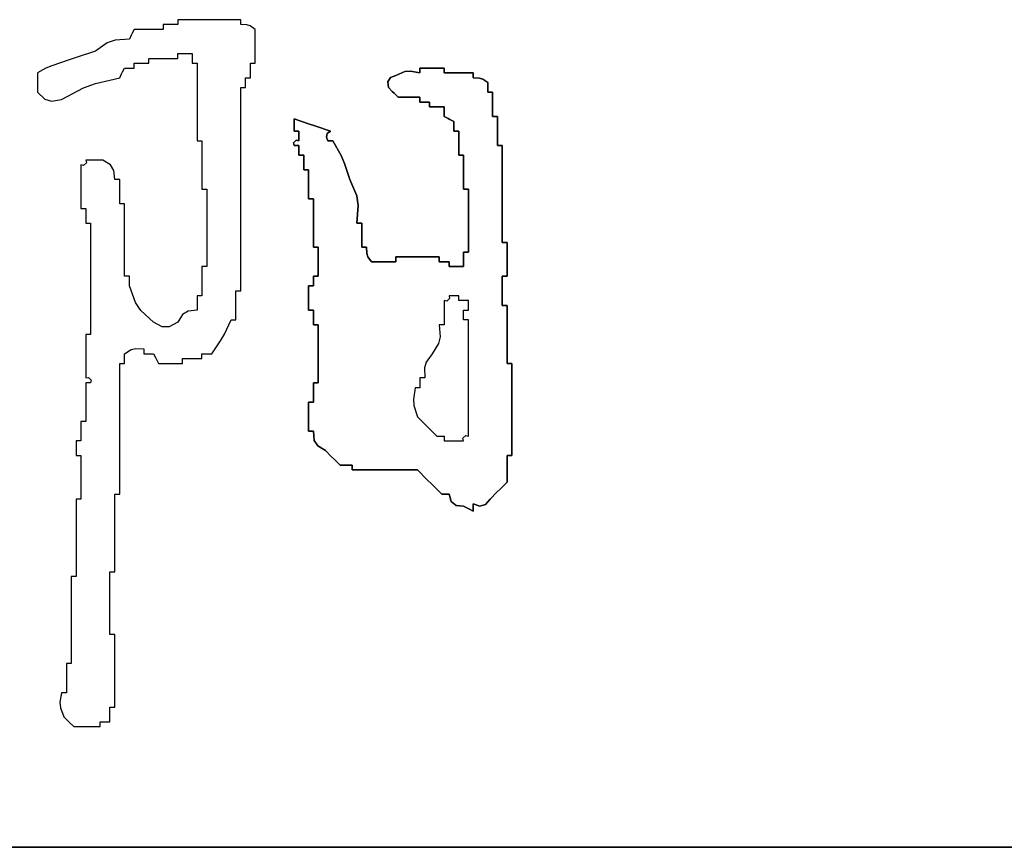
# Model space of a CAD drawing. Extents: x 1109697 to 1467097, y -139975 to 53891.
# Tile 235 of 256: x 1359925 to 1360441, y -128273 to -127839. Entities that reach past the tile are written whole.
import ezdxf

# ---------------------------------------------------------------- set-up
doc = ezdxf.new("R2010")
doc.units = 0
doc.header["$LTSCALE"] = 1000
doc.header["$MEASUREMENT"] = 0
doc.layers.add('PUB_TEXT', color=7, linetype='Continuous')
doc.layers.add('图框', color=4, linetype='Continuous', lineweight=35)

# ---------------------------------------------------------------- blocks, each defined once
blk = doc.blocks.new('dianziqianminggry')
for p, q in [((0.131315, 0.071565), (0.130214, 0.071565)), ((0.130214, 0.071565), (0.130214, 0.07148)), ((0.130214, 0.07148), (0.130214, 0.071438)), ((0.131865, 0.071565), (0.131315, 0.071565)), ((0.132966, 0.071565), (0.131865, 0.071565)), ((0.132966, 0.07148), (0.132966, 0.071565)), ((0.132966, 0.071438), (0.132966, 0.07148)), ((0.128308, 0.071141), (0.128224, 0.070972)), ((0.128816, 0.071141), (0.128308, 0.071141)), ((0.129071, 0.071141), (0.128816, 0.071141)), ((0.129579, 0.071141), (0.129071, 0.071141)), ((0.129833, 0.071353), (0.129579, 0.071353)), ((0.129579, 0.071353), (0.129579, 0.071268)), ((0.129579, 0.071268), (0.129579, 0.071226)), ((0.129579, 0.071226), (0.129579, 0.071141)), ((0.12996, 0.071353), (0.129833, 0.071353)), ((0.130214, 0.071353), (0.12996, 0.071353)), ((0.130214, 0.071438), (0.130214, 0.071353)), ((0.132966, 0.071353), (0.132966, 0.071438)), ((0.133234, 0.071344), (0.132966, 0.071353)), ((0.133382, 0.071295), (0.133234, 0.071344)), ((0.133602, 0.071141), (0.133382, 0.071295)), ((0.133602, 0.070548), (0.133602, 0.071141)), ((0.127469, 0.070672), (0.127129, 0.070551)), ((0.128097, 0.070718), (0.127469, 0.070672)), ((0.128181, 0.070887), (0.128097, 0.070718)), ((0.128224, 0.070972), (0.128181, 0.070887)), ((0.126614, 0.070188), (0.125852, 0.069934)), ((0.127129, 0.070551), (0.126614, 0.070188)), ((0.133602, 0.070252), (0.133602, 0.070548)), ((0.133602, 0.069659), (0.133602, 0.070252)), ((0.125471, 0.069807), (0.124709, 0.069553)), ((0.125852, 0.069934), (0.125471, 0.069807)), ((0.128943, 0.069786), (0.128943, 0.069871)), ((0.128943, 0.069871), (0.129452, 0.069871)), ((0.128943, 0.069744), (0.128943, 0.069786)), ((0.128943, 0.069659), (0.128943, 0.069744)), ((0.129452, 0.069871), (0.129706, 0.069871)), ((0.129706, 0.069871), (0.130214, 0.069871)), ((0.130214, 0.069998), (0.130214, 0.070083)), ((0.130214, 0.070083), (0.130468, 0.070083)), ((0.130214, 0.069956), (0.130214, 0.069998)), ((0.130214, 0.069871), (0.130214, 0.069956)), ((0.130468, 0.070083), (0.130595, 0.070083)), ((0.130595, 0.070083), (0.130849, 0.070083)), ((0.130849, 0.070083), (0.130849, 0.069913)), ((0.130849, 0.069913), (0.130849, 0.069828)), ((0.130849, 0.069828), (0.130849, 0.069659)), ((0.12432, 0.069377), (0.124074, 0.069236)), ((0.124448, 0.069441), (0.12432, 0.069377)), ((0.124709, 0.069553), (0.124448, 0.069441)), ((0.1278, 0.069278), (0.127885, 0.069447)), ((0.127885, 0.069447), (0.128054, 0.069447)), ((0.128054, 0.069447), (0.128139, 0.069447)), ((0.128139, 0.069447), (0.128308, 0.069447)), ((0.128308, 0.069574), (0.128308, 0.069659)), ((0.128308, 0.069659), (0.128562, 0.069659)), ((0.128308, 0.069532), (0.128308, 0.069574)), ((0.128308, 0.069447), (0.128308, 0.069532)), ((0.128562, 0.069659), (0.128689, 0.069659)), ((0.128689, 0.069659), (0.128943, 0.069659)), ((0.130849, 0.069659), (0.130934, 0.069659)), ((0.130934, 0.069659), (0.130976, 0.069659)), ((0.130976, 0.069659), (0.131061, 0.069659)), ((0.131061, 0.069659), (0.131061, 0.068304)), ((0.13339, 0.069405), (0.13339, 0.069659)), ((0.13339, 0.069659), (0.133474, 0.069659)), ((0.13339, 0.069278), (0.13339, 0.069405)), ((0.133474, 0.069659), (0.133517, 0.069659)), ((0.133517, 0.069659), (0.133602, 0.069659)), ((0.140134, 0.069295), (0.140383, 0.06932)), ((0.140383, 0.06932), (0.140134, 0.069295)), ((0.140383, 0.06932), (0.1408, 0.069236)), ((0.1408, 0.069236), (0.140383, 0.06932)), ((0.1408, 0.069236), (0.1408, 0.069447)), ((0.1408, 0.069447), (0.1408, 0.069236)), ((0.1408, 0.069236), (0.1408, 0.069447)), ((0.141859, 0.069447), (0.1408, 0.069447)), ((0.1408, 0.069447), (0.141859, 0.069447)), ((0.141859, 0.069447), (0.1408, 0.069447)), ((0.1408, 0.069447), (0.1408, 0.069236)), ((0.1408, 0.069236), (0.1408, 0.069447)), ((0.1408, 0.069447), (0.1408, 0.069236)), ((0.141436, 0.069447), (0.141859, 0.069447)), ((0.141859, 0.069447), (0.141436, 0.069447)), ((0.141436, 0.069447), (0.141859, 0.069447)), ((0.141859, 0.069447), (0.141859, 0.069363)), ((0.141859, 0.069363), (0.141859, 0.069447)), ((0.141859, 0.069363), (0.141859, 0.06932)), ((0.141859, 0.06932), (0.141859, 0.069363)), ((0.141859, 0.06932), (0.141859, 0.069236)), ((0.141859, 0.069236), (0.141859, 0.06932)), ((0.124074, 0.069236), (0.124074, 0.068897)), ((0.124074, 0.068897), (0.124074, 0.068728)), ((0.126615, 0.068782), (0.127673, 0.069024)), ((0.127673, 0.069024), (0.127758, 0.069193)), ((0.127758, 0.069193), (0.1278, 0.069278)), ((0.133178, 0.068855), (0.133178, 0.069024)), ((0.133178, 0.069024), (0.133263, 0.069024)), ((0.133263, 0.069024), (0.133305, 0.069024)), ((0.133305, 0.069024), (0.13339, 0.069024)), ((0.13339, 0.069024), (0.13339, 0.069278)), ((0.139401, 0.068846), (0.139514, 0.069035)), ((0.139514, 0.069035), (0.139401, 0.068846)), ((0.139514, 0.069035), (0.139742, 0.06913)), ((0.139742, 0.06913), (0.139514, 0.069035)), ((0.139742, 0.06913), (0.140134, 0.069295)), ((0.140134, 0.069295), (0.139742, 0.06913)), ((0.141859, 0.069236), (0.142367, 0.069236)), ((0.142367, 0.069236), (0.141859, 0.069236)), ((0.142367, 0.069236), (0.142621, 0.069236)), ((0.142621, 0.069236), (0.142367, 0.069236)), ((0.142621, 0.069236), (0.143129, 0.069236)), ((0.143129, 0.069236), (0.142621, 0.069236)), ((0.143129, 0.069236), (0.143129, 0.069151)), ((0.143129, 0.069151), (0.143129, 0.069236)), ((0.143129, 0.069151), (0.143129, 0.069109)), ((0.143129, 0.069109), (0.143129, 0.069151)), ((0.143129, 0.069109), (0.143129, 0.069024)), ((0.143129, 0.069024), (0.143129, 0.069109)), ((0.143129, 0.069024), (0.143397, 0.069015)), ((0.143397, 0.069015), (0.143129, 0.069024)), ((0.143397, 0.069015), (0.143545, 0.068966)), ((0.143545, 0.068966), (0.143397, 0.069015)), ((0.143545, 0.068966), (0.143765, 0.068812)), ((0.143765, 0.068812), (0.143545, 0.068966)), ((0.124074, 0.068728), (0.124074, 0.068389)), ((0.125132, 0.068071), (0.126089, 0.068585)), ((0.126089, 0.068585), (0.126615, 0.068782)), ((0.132966, 0.065043), (0.132966, 0.0686)), ((0.132966, 0.0686), (0.133051, 0.0686)), ((0.133051, 0.0686), (0.133093, 0.0686)), ((0.133093, 0.0686), (0.133178, 0.0686)), ((0.133178, 0.06877), (0.133178, 0.068855)), ((0.133178, 0.0686), (0.133178, 0.06877)), ((0.139424, 0.0686), (0.139401, 0.068846)), ((0.139401, 0.068846), (0.139424, 0.0686)), ((0.139593, 0.068431), (0.139424, 0.0686)), ((0.139424, 0.0686), (0.139593, 0.068431)), ((0.143765, 0.068812), (0.143765, 0.068643)), ((0.143765, 0.068643), (0.143765, 0.068812)), ((0.143765, 0.068643), (0.143765, 0.068558)), ((0.143765, 0.068558), (0.143765, 0.068643)), ((0.143765, 0.068558), (0.143765, 0.068389)), ((0.143765, 0.068389), (0.143765, 0.068558)), ((0.124074, 0.068389), (0.124401, 0.068091)), ((0.124401, 0.068091), (0.124696, 0.068003)), ((0.124696, 0.068003), (0.125132, 0.068071)), ((0.131061, 0.068304), (0.131061, 0.067627)), ((0.139678, 0.068346), (0.139593, 0.068431)), ((0.139593, 0.068431), (0.139678, 0.068346)), ((0.139848, 0.068177), (0.139678, 0.068346)), ((0.139678, 0.068346), (0.139848, 0.068177)), ((0.140229, 0.068177), (0.139848, 0.068177)), ((0.139848, 0.068177), (0.140229, 0.068177)), ((0.140419, 0.068177), (0.140229, 0.068177)), ((0.140229, 0.068177), (0.140419, 0.068177)), ((0.1408, 0.068177), (0.140419, 0.068177)), ((0.140419, 0.068177), (0.1408, 0.068177)), ((0.1408, 0.068092), (0.1408, 0.068177)), ((0.1408, 0.068177), (0.1408, 0.068092)), ((0.1408, 0.06805), (0.1408, 0.068092)), ((0.1408, 0.068092), (0.1408, 0.06805)), ((0.1408, 0.067965), (0.1408, 0.06805)), ((0.1408, 0.06805), (0.1408, 0.067965)), ((0.143765, 0.068389), (0.143849, 0.068389)), ((0.143849, 0.068389), (0.143765, 0.068389)), ((0.143849, 0.068389), (0.143892, 0.068389)), ((0.143892, 0.068389), (0.143849, 0.068389)), ((0.143892, 0.068389), (0.143976, 0.068389)), ((0.143976, 0.068389), (0.143892, 0.068389)), ((0.143976, 0.068389), (0.143976, 0.067965)), ((0.143976, 0.067965), (0.143976, 0.068389)), ((0.131061, 0.067627), (0.131061, 0.066271)), ((0.14097, 0.067965), (0.1408, 0.067965)), ((0.1408, 0.067965), (0.14097, 0.067965)), ((0.141054, 0.067965), (0.14097, 0.067965)), ((0.14097, 0.067965), (0.141054, 0.067965)), ((0.141224, 0.067965), (0.141054, 0.067965)), ((0.141054, 0.067965), (0.141224, 0.067965)), ((0.141224, 0.067881), (0.141224, 0.067965)), ((0.141224, 0.067965), (0.141224, 0.067881)), ((0.141224, 0.067838), (0.141224, 0.067881)), ((0.141224, 0.067881), (0.141224, 0.067838)), ((0.141224, 0.067754), (0.141224, 0.067838)), ((0.141224, 0.067838), (0.141224, 0.067754)), ((0.141478, 0.067754), (0.141224, 0.067754)), ((0.141224, 0.067754), (0.141478, 0.067754)), ((0.141605, 0.067754), (0.141478, 0.067754)), ((0.141478, 0.067754), (0.141605, 0.067754)), ((0.141859, 0.067754), (0.141605, 0.067754)), ((0.141605, 0.067754), (0.141859, 0.067754)), ((0.141859, 0.067584), (0.141859, 0.067754)), ((0.141859, 0.067754), (0.141859, 0.067584)), ((0.141859, 0.067499), (0.141859, 0.067584)), ((0.141859, 0.067584), (0.141859, 0.067499)), ((0.143976, 0.067965), (0.143976, 0.067754)), ((0.143976, 0.067754), (0.143976, 0.067965)), ((0.143976, 0.067754), (0.143976, 0.06733)), ((0.143976, 0.06733), (0.143976, 0.067754)), ((0.135295, 0.067012), (0.135295, 0.067224)), ((0.135295, 0.067224), (0.135931, 0.067012)), ((0.135931, 0.067012), (0.135295, 0.067224)), ((0.135295, 0.067224), (0.135295, 0.067012)), ((0.141859, 0.06733), (0.141859, 0.067499)), ((0.141859, 0.067499), (0.141859, 0.06733)), ((0.142028, 0.067245), (0.141859, 0.06733)), ((0.141859, 0.06733), (0.142028, 0.067245)), ((0.142113, 0.067203), (0.142028, 0.067245)), ((0.142028, 0.067245), (0.142113, 0.067203)), ((0.142282, 0.067118), (0.142113, 0.067203)), ((0.142113, 0.067203), (0.142282, 0.067118)), ((0.143976, 0.06733), (0.144061, 0.06733)), ((0.144061, 0.06733), (0.143976, 0.06733)), ((0.144061, 0.06733), (0.144103, 0.06733)), ((0.144103, 0.06733), (0.144061, 0.06733)), ((0.144103, 0.06733), (0.144188, 0.06733)), ((0.144188, 0.06733), (0.144103, 0.06733)), ((0.144188, 0.06733), (0.144188, 0.066822)), ((0.144188, 0.066822), (0.144188, 0.06733)), ((0.135295, 0.066907), (0.135295, 0.067012)), ((0.135295, 0.067012), (0.135295, 0.066907)), ((0.135295, 0.066695), (0.135295, 0.066907)), ((0.135295, 0.066907), (0.135295, 0.066695)), ((0.135931, 0.067012), (0.136248, 0.066907)), ((0.136248, 0.066907), (0.135931, 0.067012)), ((0.136248, 0.066907), (0.136883, 0.066695)), ((0.136883, 0.066695), (0.136248, 0.066907)), ((0.142282, 0.066949), (0.142282, 0.067118)), ((0.142282, 0.067118), (0.142282, 0.066949)), ((0.142282, 0.066864), (0.142282, 0.066949)), ((0.142282, 0.066949), (0.142282, 0.066864)), ((0.142282, 0.066695), (0.142282, 0.066864)), ((0.142282, 0.066864), (0.142282, 0.066695)), ((0.144188, 0.066822), (0.144188, 0.066568)), ((0.144188, 0.066568), (0.144188, 0.066822)), ((0.13527, 0.066177), (0.13539, 0.066297)), ((0.13539, 0.066297), (0.13527, 0.066177)), ((0.13538, 0.066695), (0.135295, 0.066695)), ((0.135295, 0.066695), (0.13538, 0.066695)), ((0.135422, 0.066695), (0.13538, 0.066695)), ((0.13538, 0.066695), (0.135422, 0.066695)), ((0.13539, 0.066297), (0.135507, 0.066271)), ((0.135507, 0.066271), (0.13539, 0.066297)), ((0.135507, 0.066695), (0.135422, 0.066695)), ((0.135422, 0.066695), (0.135507, 0.066695)), ((0.135507, 0.066526), (0.135507, 0.066695)), ((0.135507, 0.066695), (0.135507, 0.066526)), ((0.135507, 0.066441), (0.135507, 0.066526)), ((0.135507, 0.066526), (0.135507, 0.066441)), ((0.135507, 0.066271), (0.135507, 0.066441)), ((0.135507, 0.066441), (0.135507, 0.066271)), ((0.136749, 0.066584), (0.136711, 0.066433)), ((0.136711, 0.066433), (0.136749, 0.066584)), ((0.136711, 0.066433), (0.136777, 0.066271)), ((0.136777, 0.066271), (0.136711, 0.066433)), ((0.136883, 0.066695), (0.136749, 0.066584)), ((0.136749, 0.066584), (0.136883, 0.066695)), ((0.142367, 0.066695), (0.142282, 0.066695)), ((0.142282, 0.066695), (0.142367, 0.066695)), ((0.142409, 0.066695), (0.142367, 0.066695)), ((0.142367, 0.066695), (0.142409, 0.066695)), ((0.142494, 0.066695), (0.142409, 0.066695)), ((0.142409, 0.066695), (0.142494, 0.066695)), ((0.142494, 0.066271), (0.142494, 0.066695)), ((0.142494, 0.066695), (0.142494, 0.066271)), ((0.144188, 0.066568), (0.144188, 0.06606)), ((0.144188, 0.06606), (0.144188, 0.066568)), ((0.131061, 0.066271), (0.131145, 0.066271)), ((0.131145, 0.066271), (0.131188, 0.066271)), ((0.131188, 0.066271), (0.131272, 0.066271)), ((0.131272, 0.066271), (0.131272, 0.065425)), ((0.135295, 0.06606), (0.13527, 0.066177)), ((0.13527, 0.066177), (0.135295, 0.06606)), ((0.13538, 0.06606), (0.135295, 0.06606)), ((0.135295, 0.06606), (0.13538, 0.06606)), ((0.135422, 0.06606), (0.13538, 0.06606)), ((0.13538, 0.06606), (0.135422, 0.06606)), ((0.135507, 0.06606), (0.135422, 0.06606)), ((0.135422, 0.06606), (0.135507, 0.06606)), ((0.135507, 0.06589), (0.135507, 0.06606)), ((0.135507, 0.06606), (0.135507, 0.06589)), ((0.135507, 0.065806), (0.135507, 0.06589)), ((0.135507, 0.06589), (0.135507, 0.065806)), ((0.136777, 0.066271), (0.136862, 0.066271)), ((0.136862, 0.066271), (0.136777, 0.066271)), ((0.136862, 0.066271), (0.136905, 0.066271)), ((0.136905, 0.066271), (0.136862, 0.066271)), ((0.136905, 0.066271), (0.136989, 0.066271)), ((0.136989, 0.066271), (0.136905, 0.066271)), ((0.136989, 0.066271), (0.137354, 0.065628)), ((0.137354, 0.065628), (0.136989, 0.066271)), ((0.142494, 0.06606), (0.142494, 0.066271)), ((0.142494, 0.066271), (0.142494, 0.06606)), ((0.142494, 0.065636), (0.142494, 0.06606)), ((0.142494, 0.06606), (0.142494, 0.065636)), ((0.144188, 0.06606), (0.144273, 0.06606)), ((0.144273, 0.06606), (0.144188, 0.06606)), ((0.144273, 0.06606), (0.144315, 0.06606)), ((0.144315, 0.06606), (0.144273, 0.06606)), ((0.144315, 0.06606), (0.1444, 0.06606)), ((0.1444, 0.06606), (0.144315, 0.06606)), ((0.1444, 0.06606), (0.1444, 0.064366)), ((0.1444, 0.064366), (0.1444, 0.06606)), ((0.135507, 0.065636), (0.135507, 0.065806)), ((0.135507, 0.065806), (0.135507, 0.065636)), ((0.135592, 0.065636), (0.135507, 0.065636)), ((0.135507, 0.065636), (0.135592, 0.065636)), ((0.135634, 0.065636), (0.135592, 0.065636)), ((0.135592, 0.065636), (0.135634, 0.065636)), ((0.135719, 0.065636), (0.135634, 0.065636)), ((0.135634, 0.065636), (0.135719, 0.065636)), ((0.135719, 0.065382), (0.135719, 0.065636)), ((0.135719, 0.065636), (0.135719, 0.065382)), ((0.137354, 0.065628), (0.137505, 0.065282)), ((0.137505, 0.065282), (0.137354, 0.065628)), ((0.142579, 0.065636), (0.142494, 0.065636)), ((0.142494, 0.065636), (0.142579, 0.065636)), ((0.142621, 0.065636), (0.142579, 0.065636)), ((0.142579, 0.065636), (0.142621, 0.065636)), ((0.142706, 0.065636), (0.142621, 0.065636)), ((0.142621, 0.065636), (0.142706, 0.065636)), ((0.142706, 0.065043), (0.142706, 0.065636)), ((0.142706, 0.065636), (0.142706, 0.065043)), ((0.126096, 0.065187), (0.125979, 0.065213)), ((0.125979, 0.065213), (0.125979, 0.064451)), ((0.126216, 0.065307), (0.126096, 0.065187)), ((0.126487, 0.065425), (0.126191, 0.065425)), ((0.126191, 0.065425), (0.126216, 0.065307)), ((0.126636, 0.065425), (0.126487, 0.065425)), ((0.126932, 0.065425), (0.126636, 0.065425)), ((0.127274, 0.065218), (0.126932, 0.065425)), ((0.127425, 0.064975), (0.127274, 0.065218)), ((0.131272, 0.065425), (0.131272, 0.065001)), ((0.131272, 0.065001), (0.131272, 0.064154)), ((0.132966, 0.063265), (0.132966, 0.065043)), ((0.135719, 0.065255), (0.135719, 0.065382)), ((0.135719, 0.065382), (0.135719, 0.065255)), ((0.135719, 0.065001), (0.135719, 0.065255)), ((0.135719, 0.065255), (0.135719, 0.065001)), ((0.135804, 0.065001), (0.135719, 0.065001)), ((0.135719, 0.065001), (0.135804, 0.065001)), ((0.135846, 0.065001), (0.135804, 0.065001)), ((0.135804, 0.065001), (0.135846, 0.065001)), ((0.135931, 0.065001), (0.135846, 0.065001)), ((0.135846, 0.065001), (0.135931, 0.065001)), ((0.135931, 0.064493), (0.135931, 0.065001)), ((0.135931, 0.065001), (0.135931, 0.064493)), ((0.137505, 0.065282), (0.13773, 0.064578)), ((0.13773, 0.064578), (0.137505, 0.065282)), ((0.142706, 0.064747), (0.142706, 0.065043)), ((0.142706, 0.065043), (0.142706, 0.064747)), ((0.127461, 0.064578), (0.127425, 0.064975)), ((0.127546, 0.064578), (0.127461, 0.064578)), ((0.127588, 0.064578), (0.127546, 0.064578)), ((0.127673, 0.064578), (0.127588, 0.064578)), ((0.127673, 0.064154), (0.127673, 0.064578)), ((0.13773, 0.064578), (0.138036, 0.063868)), ((0.138036, 0.063868), (0.13773, 0.064578)), ((0.142706, 0.064154), (0.142706, 0.064747)), ((0.142706, 0.064747), (0.142706, 0.064154)), ((0.125979, 0.064451), (0.125979, 0.064069)), ((0.127673, 0.063942), (0.127673, 0.064154)), ((0.131272, 0.064154), (0.131357, 0.064154)), ((0.131357, 0.064154), (0.1314, 0.064154)), ((0.1314, 0.064154), (0.131484, 0.064154)), ((0.131484, 0.064154), (0.131484, 0.062799)), ((0.135931, 0.064239), (0.135931, 0.064493)), ((0.135931, 0.064493), (0.135931, 0.064239)), ((0.135931, 0.063731), (0.135931, 0.064239)), ((0.135931, 0.064239), (0.135931, 0.063731)), ((0.142791, 0.064154), (0.142706, 0.064154)), ((0.142706, 0.064154), (0.142791, 0.064154)), ((0.142833, 0.064154), (0.142791, 0.064154)), ((0.142791, 0.064154), (0.142833, 0.064154)), ((0.142918, 0.064154), (0.142833, 0.064154)), ((0.142833, 0.064154), (0.142918, 0.064154)), ((0.142918, 0.063053), (0.142918, 0.064154)), ((0.142918, 0.064154), (0.142918, 0.063053)), ((0.1444, 0.064366), (0.1444, 0.063519)), ((0.1444, 0.063519), (0.1444, 0.064366)), ((0.125979, 0.064069), (0.125979, 0.063307)), ((0.127673, 0.063519), (0.127673, 0.063942)), ((0.136015, 0.063731), (0.135931, 0.063731)), ((0.135931, 0.063731), (0.136015, 0.063731)), ((0.136058, 0.063731), (0.136015, 0.063731)), ((0.136015, 0.063731), (0.136058, 0.063731)), ((0.136142, 0.063731), (0.136058, 0.063731)), ((0.136058, 0.063731), (0.136142, 0.063731)), ((0.136142, 0.062884), (0.136142, 0.063731)), ((0.136142, 0.063731), (0.136142, 0.062884)), ((0.138036, 0.063868), (0.138106, 0.063443)), ((0.138106, 0.063443), (0.138036, 0.063868)), ((0.125979, 0.063307), (0.126064, 0.063307)), ((0.126064, 0.063307), (0.126106, 0.063307)), ((0.126106, 0.063307), (0.126191, 0.063307)), ((0.126191, 0.063307), (0.126191, 0.063053)), ((0.127758, 0.063519), (0.127673, 0.063519)), ((0.1278, 0.063519), (0.127758, 0.063519)), ((0.127885, 0.063519), (0.1278, 0.063519)), ((0.127885, 0.062249), (0.127885, 0.063519)), ((0.138106, 0.063443), (0.138048, 0.062672)), ((0.138048, 0.062672), (0.138106, 0.063443)), ((0.1444, 0.063519), (0.1444, 0.061825)), ((0.1444, 0.061825), (0.1444, 0.063519)), ((0.126191, 0.063053), (0.126191, 0.062926)), ((0.126191, 0.062926), (0.126191, 0.062672)), ((0.132966, 0.059708), (0.132966, 0.063265)), ((0.136142, 0.06246), (0.136142, 0.062884)), ((0.136142, 0.062884), (0.136142, 0.06246)), ((0.142918, 0.062503), (0.142918, 0.063053)), ((0.142918, 0.063053), (0.142918, 0.062503)), ((0.126191, 0.062672), (0.126276, 0.062672)), ((0.126276, 0.062672), (0.126318, 0.062672)), ((0.126318, 0.062672), (0.126403, 0.062672)), ((0.126403, 0.062672), (0.126403, 0.060724)), ((0.131484, 0.062799), (0.131484, 0.062122)), ((0.136142, 0.061613), (0.136142, 0.06246)), ((0.136142, 0.06246), (0.136142, 0.061613)), ((0.138048, 0.062672), (0.138133, 0.062672)), ((0.138133, 0.062672), (0.138048, 0.062672)), ((0.138133, 0.062672), (0.138175, 0.062672)), ((0.138175, 0.062672), (0.138133, 0.062672)), ((0.138175, 0.062672), (0.13826, 0.062672)), ((0.13826, 0.062672), (0.138175, 0.062672)), ((0.13826, 0.062672), (0.13826, 0.062249)), ((0.13826, 0.062249), (0.13826, 0.062672)), ((0.142918, 0.061402), (0.142918, 0.062503)), ((0.142918, 0.062503), (0.142918, 0.061402)), ((0.127885, 0.061613), (0.127885, 0.062249)), ((0.131484, 0.062122), (0.131484, 0.060766)), ((0.13826, 0.062249), (0.13826, 0.062037)), ((0.13826, 0.062037), (0.13826, 0.062249)), ((0.13826, 0.062037), (0.13826, 0.061613)), ((0.13826, 0.061613), (0.13826, 0.062037)), ((0.127885, 0.060343), (0.127885, 0.061613)), ((0.136227, 0.061613), (0.136142, 0.061613)), ((0.136142, 0.061613), (0.136227, 0.061613)), ((0.136269, 0.061613), (0.136227, 0.061613)), ((0.136227, 0.061613), (0.136269, 0.061613)), ((0.136354, 0.061613), (0.136269, 0.061613)), ((0.136269, 0.061613), (0.136354, 0.061613)), ((0.136354, 0.061105), (0.136354, 0.061613)), ((0.136354, 0.061613), (0.136354, 0.061105)), ((0.13826, 0.061613), (0.138344, 0.061613)), ((0.138344, 0.061613), (0.13826, 0.061613)), ((0.138344, 0.061613), (0.138387, 0.061613)), ((0.138387, 0.061613), (0.138344, 0.061613)), ((0.138387, 0.061613), (0.138471, 0.061613)), ((0.138471, 0.061613), (0.138387, 0.061613)), ((0.138471, 0.061613), (0.13848, 0.061346)), ((0.13848, 0.061346), (0.138471, 0.061613)), ((0.1444, 0.061825), (0.144484, 0.061825)), ((0.144484, 0.061825), (0.1444, 0.061825)), ((0.144484, 0.061825), (0.144527, 0.061825)), ((0.144527, 0.061825), (0.144484, 0.061825)), ((0.144527, 0.061825), (0.144611, 0.061825)), ((0.144611, 0.061825), (0.144527, 0.061825)), ((0.144611, 0.061825), (0.144611, 0.061232)), ((0.144611, 0.061232), (0.144611, 0.061825)), ((0.13848, 0.061346), (0.138529, 0.061197)), ((0.138529, 0.061197), (0.13848, 0.061346)), ((0.138529, 0.061197), (0.138683, 0.060978)), ((0.138683, 0.060978), (0.138529, 0.061197)), ((0.139742, 0.061105), (0.139742, 0.06119)), ((0.139742, 0.06119), (0.140504, 0.06119)), ((0.140504, 0.06119), (0.139742, 0.06119)), ((0.139742, 0.06119), (0.139742, 0.061105)), ((0.140504, 0.06119), (0.140885, 0.06119)), ((0.140885, 0.06119), (0.140504, 0.06119)), ((0.140885, 0.06119), (0.141647, 0.06119)), ((0.141647, 0.06119), (0.140885, 0.06119)), ((0.141647, 0.06119), (0.141647, 0.061105)), ((0.141647, 0.061105), (0.141647, 0.06119)), ((0.142706, 0.061148), (0.142706, 0.061402)), ((0.142706, 0.061402), (0.142791, 0.061402)), ((0.142791, 0.061402), (0.142706, 0.061402)), ((0.142706, 0.061402), (0.142706, 0.061148)), ((0.142706, 0.061021), (0.142706, 0.061148)), ((0.142706, 0.061148), (0.142706, 0.061021)), ((0.142791, 0.061402), (0.142833, 0.061402)), ((0.142833, 0.061402), (0.142791, 0.061402)), ((0.142833, 0.061402), (0.142918, 0.061402)), ((0.142918, 0.061402), (0.142833, 0.061402)), ((0.144611, 0.061232), (0.144611, 0.060936)), ((0.144611, 0.060936), (0.144611, 0.061232)), ((0.126403, 0.060724), (0.126403, 0.05975)), ((0.131357, 0.060766), (0.131272, 0.060766)), ((0.131272, 0.060766), (0.131272, 0.060258)), ((0.1314, 0.060766), (0.131357, 0.060766)), ((0.131484, 0.060766), (0.1314, 0.060766)), ((0.136354, 0.060851), (0.136354, 0.061105)), ((0.136354, 0.061105), (0.136354, 0.060851)), ((0.136354, 0.060343), (0.136354, 0.060851)), ((0.136354, 0.060851), (0.136354, 0.060343)), ((0.138683, 0.060978), (0.139107, 0.060978)), ((0.139107, 0.060978), (0.138683, 0.060978)), ((0.139107, 0.060978), (0.139318, 0.060978)), ((0.139318, 0.060978), (0.139107, 0.060978)), ((0.139318, 0.060978), (0.139742, 0.060978)), ((0.139742, 0.060978), (0.139318, 0.060978)), ((0.139742, 0.061063), (0.139742, 0.061105)), ((0.139742, 0.061105), (0.139742, 0.061063)), ((0.139742, 0.060978), (0.139742, 0.061063)), ((0.139742, 0.061063), (0.139742, 0.060978)), ((0.141647, 0.061105), (0.141647, 0.061063)), ((0.141647, 0.061063), (0.141647, 0.061105)), ((0.141647, 0.061063), (0.141647, 0.060978)), ((0.141647, 0.060978), (0.141647, 0.061063)), ((0.141647, 0.060978), (0.141817, 0.060978)), ((0.141817, 0.060978), (0.141647, 0.060978)), ((0.141817, 0.060978), (0.141901, 0.060978)), ((0.141901, 0.060978), (0.141817, 0.060978)), ((0.141901, 0.060978), (0.142071, 0.060978)), ((0.142071, 0.060978), (0.141901, 0.060978)), ((0.142071, 0.060978), (0.142071, 0.060893)), ((0.142071, 0.060893), (0.142071, 0.060978)), ((0.142071, 0.060893), (0.142071, 0.060851)), ((0.142071, 0.060851), (0.142071, 0.060893)), ((0.142071, 0.060851), (0.142071, 0.060766)), ((0.142071, 0.060766), (0.142071, 0.060851)), ((0.142071, 0.060766), (0.142325, 0.060766)), ((0.142325, 0.060766), (0.142071, 0.060766)), ((0.142325, 0.060766), (0.142452, 0.060766)), ((0.142452, 0.060766), (0.142325, 0.060766)), ((0.142452, 0.060766), (0.142706, 0.060766)), ((0.142706, 0.060766), (0.142452, 0.060766)), ((0.142706, 0.060766), (0.142706, 0.061021)), ((0.142706, 0.061021), (0.142706, 0.060766)), ((0.144611, 0.060936), (0.144611, 0.060343)), ((0.144611, 0.060343), (0.144611, 0.060936)), ((0.12797, 0.060343), (0.127885, 0.060343)), ((0.128012, 0.060343), (0.12797, 0.060343)), ((0.128097, 0.060343), (0.128012, 0.060343)), ((0.128097, 0.060174), (0.128097, 0.060343)), ((0.136142, 0.060174), (0.136142, 0.060343)), ((0.136142, 0.060343), (0.136227, 0.060343)), ((0.136227, 0.060343), (0.136142, 0.060343)), ((0.136142, 0.060343), (0.136142, 0.060174)), ((0.136227, 0.060343), (0.136269, 0.060343)), ((0.136269, 0.060343), (0.136227, 0.060343)), ((0.136269, 0.060343), (0.136354, 0.060343)), ((0.136354, 0.060343), (0.136269, 0.060343)), ((0.144484, 0.060343), (0.1444, 0.060343)), ((0.1444, 0.060343), (0.1444, 0.059835)), ((0.1444, 0.059835), (0.1444, 0.060343)), ((0.1444, 0.060343), (0.144484, 0.060343)), ((0.144527, 0.060343), (0.144484, 0.060343)), ((0.144484, 0.060343), (0.144527, 0.060343)), ((0.144611, 0.060343), (0.144527, 0.060343)), ((0.144527, 0.060343), (0.144611, 0.060343)), ((0.128097, 0.060089), (0.128097, 0.060174)), ((0.128097, 0.05992), (0.128097, 0.060089)), ((0.128366, 0.059205), (0.128097, 0.05992)), ((0.131272, 0.060258), (0.131272, 0.060004)), ((0.131272, 0.060004), (0.131272, 0.059496)), ((0.135931, 0.059496), (0.135931, 0.05992)), ((0.135931, 0.05992), (0.136015, 0.05992)), ((0.136015, 0.05992), (0.135931, 0.05992)), ((0.135931, 0.05992), (0.135931, 0.059496)), ((0.136015, 0.05992), (0.136058, 0.05992)), ((0.136058, 0.05992), (0.136015, 0.05992)), ((0.136058, 0.05992), (0.136142, 0.05992)), ((0.136142, 0.05992), (0.136058, 0.05992)), ((0.136142, 0.060089), (0.136142, 0.060174)), ((0.136142, 0.060174), (0.136142, 0.060089)), ((0.136142, 0.05992), (0.136142, 0.060089)), ((0.136142, 0.060089), (0.136142, 0.05992)), ((0.1444, 0.059835), (0.1444, 0.059581)), ((0.1444, 0.059581), (0.1444, 0.059835)), ((0.126403, 0.05975), (0.126403, 0.057802)), ((0.131145, 0.059496), (0.131061, 0.059496)), ((0.131061, 0.059496), (0.131061, 0.059242)), ((0.131188, 0.059496), (0.131145, 0.059496)), ((0.131272, 0.059496), (0.131188, 0.059496)), ((0.132755, 0.0592), (0.132755, 0.059708)), ((0.132755, 0.059708), (0.132839, 0.059708)), ((0.132839, 0.059708), (0.132882, 0.059708)), ((0.132882, 0.059708), (0.132966, 0.059708)), ((0.135931, 0.059284), (0.135931, 0.059496)), ((0.135931, 0.059496), (0.135931, 0.059284)), ((0.14224, 0.059496), (0.142071, 0.059496)), ((0.142071, 0.059496), (0.142096, 0.059379)), ((0.142325, 0.059496), (0.14224, 0.059496)), ((0.142494, 0.059496), (0.142325, 0.059496)), ((0.142494, 0.059411), (0.142494, 0.059496)), ((0.142494, 0.059369), (0.142494, 0.059411)), ((0.1444, 0.059581), (0.1444, 0.059073)), ((0.1444, 0.059073), (0.1444, 0.059581)), ((0.1286, 0.058855), (0.128366, 0.059205)), ((0.131061, 0.059242), (0.131061, 0.059115)), ((0.131061, 0.059115), (0.131061, 0.058861)), ((0.132755, 0.058946), (0.132755, 0.0592)), ((0.135931, 0.058861), (0.135931, 0.059284)), ((0.135931, 0.059284), (0.135931, 0.058861)), ((0.141976, 0.059259), (0.141859, 0.059284)), ((0.141859, 0.059284), (0.141859, 0.058861)), ((0.142096, 0.059379), (0.141976, 0.059259)), ((0.142494, 0.059284), (0.142494, 0.059369)), ((0.142664, 0.059284), (0.142494, 0.059284)), ((0.142748, 0.059284), (0.142664, 0.059284)), ((0.142918, 0.059284), (0.142748, 0.059284)), ((0.142918, 0.059115), (0.142918, 0.059284)), ((0.142918, 0.05903), (0.142918, 0.059115)), ((0.142918, 0.058861), (0.142918, 0.05903)), ((0.1444, 0.059073), (0.144484, 0.059073)), ((0.144484, 0.059073), (0.1444, 0.059073)), ((0.144484, 0.059073), (0.144527, 0.059073)), ((0.144527, 0.059073), (0.144484, 0.059073)), ((0.144527, 0.059073), (0.144611, 0.059073)), ((0.144611, 0.059073), (0.144527, 0.059073)), ((0.144611, 0.059073), (0.144611, 0.058056)), ((0.144611, 0.058056), (0.144611, 0.059073)), ((0.129155, 0.058332), (0.1286, 0.058855)), ((0.13042, 0.058673), (0.130214, 0.058332)), ((0.130663, 0.058825), (0.13042, 0.058673)), ((0.131061, 0.058861), (0.130663, 0.058825)), ((0.132755, 0.058437), (0.132755, 0.058946)), ((0.136015, 0.058861), (0.135931, 0.058861)), ((0.135931, 0.058861), (0.136015, 0.058861)), ((0.136058, 0.058861), (0.136015, 0.058861)), ((0.136015, 0.058861), (0.136058, 0.058861)), ((0.136142, 0.058861), (0.136058, 0.058861)), ((0.136058, 0.058861), (0.136142, 0.058861)), ((0.136142, 0.058607), (0.136142, 0.058861)), ((0.136142, 0.058861), (0.136142, 0.058607)), ((0.136142, 0.05848), (0.136142, 0.058607)), ((0.136142, 0.058607), (0.136142, 0.05848)), ((0.141859, 0.058861), (0.141859, 0.058649)), ((0.141859, 0.058649), (0.141859, 0.058226)), ((0.142706, 0.058692), (0.142706, 0.058861)), ((0.142706, 0.058861), (0.142791, 0.058861)), ((0.142706, 0.058607), (0.142706, 0.058692)), ((0.142706, 0.058437), (0.142706, 0.058607)), ((0.142791, 0.058861), (0.142833, 0.058861)), ((0.142833, 0.058861), (0.142918, 0.058861)), ((0.129532, 0.058138), (0.129155, 0.058332)), ((0.129837, 0.058138), (0.129532, 0.058138)), ((0.130214, 0.058332), (0.129837, 0.058138)), ((0.132257, 0.057817), (0.132543, 0.058437)), ((0.132543, 0.058437), (0.132628, 0.058437)), ((0.132628, 0.058437), (0.13267, 0.058437)), ((0.13267, 0.058437), (0.132755, 0.058437)), ((0.136142, 0.058226), (0.136142, 0.05848)), ((0.136142, 0.05848), (0.136142, 0.058226)), ((0.136227, 0.058226), (0.136142, 0.058226)), ((0.136142, 0.058226), (0.136227, 0.058226)), ((0.136269, 0.058226), (0.136227, 0.058226)), ((0.136227, 0.058226), (0.136269, 0.058226)), ((0.136354, 0.058226), (0.136269, 0.058226)), ((0.136269, 0.058226), (0.136354, 0.058226)), ((0.136354, 0.057209), (0.136354, 0.058226)), ((0.136354, 0.058226), (0.136354, 0.057209)), ((0.141732, 0.058226), (0.141647, 0.058226)), ((0.141647, 0.058226), (0.141685, 0.057703)), ((0.141774, 0.058226), (0.141732, 0.058226)), ((0.141859, 0.058226), (0.141774, 0.058226)), ((0.142791, 0.058437), (0.142706, 0.058437)), ((0.142833, 0.058437), (0.142791, 0.058437)), ((0.142918, 0.058437), (0.142833, 0.058437)), ((0.142918, 0.056405), (0.142918, 0.058437)), ((0.126276, 0.057802), (0.126191, 0.057802)), ((0.126191, 0.057802), (0.126191, 0.05704)), ((0.126318, 0.057802), (0.126276, 0.057802)), ((0.126403, 0.057802), (0.126318, 0.057802)), ((0.132085, 0.057516), (0.132257, 0.057817)), ((0.141685, 0.057703), (0.141609, 0.057398)), ((0.144611, 0.058056), (0.144611, 0.057548)), ((0.144611, 0.057548), (0.144611, 0.058056)), ((0.131696, 0.056955), (0.132085, 0.057516)), ((0.141609, 0.057398), (0.14133, 0.056955)), ((0.144611, 0.057548), (0.144611, 0.056532)), ((0.144611, 0.056532), (0.144611, 0.057548)), ((0.126191, 0.05704), (0.126191, 0.056659)), ((0.127885, 0.056955), (0.12818, 0.057142)), ((0.127885, 0.056786), (0.127885, 0.056955)), ((0.12818, 0.057142), (0.128383, 0.057192)), ((0.128383, 0.057192), (0.128732, 0.057167)), ((0.128732, 0.057167), (0.128732, 0.057082)), ((0.128732, 0.057082), (0.128732, 0.05704)), ((0.128732, 0.05704), (0.128732, 0.056955)), ((0.128732, 0.056955), (0.128901, 0.056955)), ((0.128901, 0.056955), (0.128986, 0.056955)), ((0.128986, 0.056955), (0.129155, 0.056955)), ((0.129155, 0.056955), (0.12924, 0.056786)), ((0.131272, 0.056871), (0.131272, 0.056955)), ((0.131272, 0.056955), (0.131442, 0.056955)), ((0.131272, 0.056828), (0.131272, 0.056871)), ((0.131272, 0.056744), (0.131272, 0.056828)), ((0.131442, 0.056955), (0.131527, 0.056955)), ((0.131527, 0.056955), (0.131696, 0.056955)), ((0.136354, 0.056701), (0.136354, 0.057209)), ((0.136354, 0.057209), (0.136354, 0.056701)), ((0.14133, 0.056955), (0.141079, 0.056591)), ((0.126191, 0.056659), (0.126191, 0.055897)), ((0.127673, 0.054245), (0.127673, 0.056532)), ((0.127673, 0.056532), (0.127758, 0.056532)), ((0.127758, 0.056532), (0.1278, 0.056532)), ((0.1278, 0.056532), (0.127885, 0.056532)), ((0.127885, 0.056701), (0.127885, 0.056786)), ((0.127885, 0.056532), (0.127885, 0.056701)), ((0.12924, 0.056786), (0.129282, 0.056701)), ((0.129282, 0.056701), (0.129367, 0.056532)), ((0.129367, 0.056532), (0.12979, 0.056532)), ((0.12979, 0.056532), (0.130002, 0.056532)), ((0.130002, 0.056532), (0.130426, 0.056532)), ((0.130426, 0.056659), (0.130426, 0.056744)), ((0.130426, 0.056744), (0.130764, 0.056744)), ((0.130426, 0.056617), (0.130426, 0.056659)), ((0.130426, 0.056532), (0.130426, 0.056617)), ((0.130764, 0.056744), (0.130934, 0.056744)), ((0.130934, 0.056744), (0.131272, 0.056744)), ((0.136354, 0.055685), (0.136354, 0.056701)), ((0.136354, 0.056701), (0.136354, 0.055685)), ((0.141079, 0.056591), (0.141004, 0.056339)), ((0.142918, 0.055389), (0.142918, 0.056405)), ((0.144611, 0.056532), (0.144696, 0.056532)), ((0.144696, 0.056532), (0.144611, 0.056532)), ((0.144696, 0.056532), (0.144739, 0.056532)), ((0.144739, 0.056532), (0.144696, 0.056532)), ((0.144739, 0.056532), (0.144823, 0.056532)), ((0.144823, 0.056532), (0.144739, 0.056532)), ((0.144823, 0.056532), (0.144823, 0.054923)), ((0.144823, 0.054923), (0.144823, 0.056532)), ((0.141004, 0.056339), (0.141012, 0.055897)), ((0.126191, 0.055897), (0.126308, 0.055922)), ((0.126276, 0.055685), (0.126191, 0.055685)), ((0.126191, 0.055685), (0.126191, 0.055007)), ((0.126318, 0.055685), (0.126276, 0.055685)), ((0.126308, 0.055922), (0.126428, 0.055802)), ((0.126403, 0.055685), (0.126318, 0.055685)), ((0.126428, 0.055802), (0.126403, 0.055685)), ((0.136142, 0.055346), (0.136142, 0.055685)), ((0.136142, 0.055685), (0.136227, 0.055685)), ((0.136227, 0.055685), (0.136142, 0.055685)), ((0.136142, 0.055685), (0.136142, 0.055346)), ((0.136227, 0.055685), (0.136269, 0.055685)), ((0.136269, 0.055685), (0.136227, 0.055685)), ((0.136269, 0.055685), (0.136354, 0.055685)), ((0.136354, 0.055685), (0.136269, 0.055685)), ((0.140885, 0.055897), (0.1408, 0.055897)), ((0.1408, 0.055897), (0.1408, 0.055727)), ((0.1408, 0.055727), (0.1408, 0.055643)), ((0.1408, 0.055643), (0.1408, 0.055473)), ((0.140927, 0.055897), (0.140885, 0.055897)), ((0.141012, 0.055897), (0.140927, 0.055897)), ((0.136142, 0.055177), (0.136142, 0.055346)), ((0.136142, 0.055346), (0.136142, 0.055177)), ((0.136142, 0.054838), (0.136142, 0.055177)), ((0.136142, 0.055177), (0.136142, 0.054838)), ((0.140589, 0.055473), (0.140516, 0.054968)), ((0.140673, 0.055473), (0.140589, 0.055473)), ((0.140716, 0.055473), (0.140673, 0.055473)), ((0.1408, 0.055473), (0.140716, 0.055473)), ((0.142918, 0.053356), (0.142918, 0.055389)), ((0.126191, 0.055007), (0.126191, 0.054669)), ((0.126191, 0.054669), (0.126191, 0.053991)), ((0.135931, 0.05433), (0.135931, 0.054838)), ((0.135931, 0.054838), (0.136015, 0.054838)), ((0.136015, 0.054838), (0.135931, 0.054838)), ((0.135931, 0.054838), (0.135931, 0.05433)), ((0.136015, 0.054838), (0.136058, 0.054838)), ((0.136058, 0.054838), (0.136015, 0.054838)), ((0.136058, 0.054838), (0.136142, 0.054838)), ((0.136142, 0.054838), (0.136058, 0.054838)), ((0.140516, 0.054968), (0.140539, 0.054689)), ((0.140539, 0.054689), (0.140694, 0.054203)), ((0.144823, 0.054923), (0.144823, 0.054118)), ((0.144823, 0.054118), (0.144823, 0.054923)), ((0.127673, 0.053102), (0.127673, 0.054245)), ((0.135931, 0.054076), (0.135931, 0.05433)), ((0.135931, 0.05433), (0.135931, 0.054076)), ((0.126064, 0.053991), (0.125979, 0.053991)), ((0.125979, 0.053991), (0.125979, 0.053652)), ((0.126106, 0.053991), (0.126064, 0.053991)), ((0.126191, 0.053991), (0.126106, 0.053991)), ((0.135931, 0.053568), (0.135931, 0.054076)), ((0.135931, 0.054076), (0.135931, 0.053568)), ((0.140694, 0.054203), (0.141033, 0.053864)), ((0.141033, 0.053864), (0.141203, 0.053695)), ((0.144823, 0.054118), (0.144823, 0.052509)), ((0.144823, 0.052509), (0.144823, 0.054118)), ((0.125979, 0.053652), (0.125979, 0.053483)), ((0.125979, 0.053483), (0.125979, 0.053144)), ((0.136015, 0.053568), (0.135931, 0.053568)), ((0.135931, 0.053568), (0.136015, 0.053568)), ((0.136058, 0.053568), (0.136015, 0.053568)), ((0.136015, 0.053568), (0.136058, 0.053568)), ((0.136142, 0.053568), (0.136058, 0.053568)), ((0.136058, 0.053568), (0.136142, 0.053568)), ((0.136178, 0.05317), (0.136142, 0.053568)), ((0.136142, 0.053568), (0.136178, 0.05317)), ((0.141203, 0.053695), (0.141541, 0.053356)), ((0.14268, 0.053261), (0.142801, 0.053381)), ((0.142801, 0.053381), (0.142918, 0.053356)), ((0.125852, 0.053144), (0.125768, 0.053144)), ((0.125768, 0.053144), (0.125768, 0.05289)), ((0.125895, 0.053144), (0.125852, 0.053144)), ((0.125979, 0.053144), (0.125895, 0.053144)), ((0.127673, 0.050815), (0.127673, 0.053102)), ((0.13633, 0.052927), (0.136178, 0.05317)), ((0.136178, 0.05317), (0.13633, 0.052927)), ((0.141541, 0.053356), (0.141668, 0.053356)), ((0.141668, 0.053356), (0.141732, 0.053356)), ((0.141732, 0.053356), (0.141859, 0.053356)), ((0.141859, 0.053356), (0.141859, 0.053271)), ((0.141859, 0.053271), (0.141859, 0.053229)), ((0.141859, 0.053229), (0.141859, 0.053144)), ((0.141859, 0.053144), (0.142198, 0.053144)), ((0.142198, 0.053144), (0.142367, 0.053144)), ((0.142367, 0.053144), (0.142706, 0.053144)), ((0.142706, 0.053144), (0.14268, 0.053261)), ((0.125768, 0.05289), (0.125768, 0.052763)), ((0.125768, 0.052763), (0.125768, 0.052509)), ((0.136672, 0.052721), (0.13633, 0.052927)), ((0.13633, 0.052927), (0.136672, 0.052721)), ((0.136926, 0.052467), (0.136672, 0.052721)), ((0.136672, 0.052721), (0.136926, 0.052467)), ((0.125768, 0.052509), (0.125852, 0.052509)), ((0.125852, 0.052509), (0.125895, 0.052509)), ((0.125895, 0.052509), (0.125979, 0.052509)), ((0.125979, 0.052509), (0.125979, 0.051747)), ((0.137053, 0.05234), (0.136926, 0.052467)), ((0.136926, 0.052467), (0.137053, 0.05234)), ((0.137307, 0.052086), (0.137053, 0.05234)), ((0.137053, 0.05234), (0.137307, 0.052086)), ((0.137519, 0.052086), (0.137307, 0.052086)), ((0.137307, 0.052086), (0.137519, 0.052086)), ((0.137624, 0.052086), (0.137519, 0.052086)), ((0.137519, 0.052086), (0.137624, 0.052086)), ((0.137836, 0.052086), (0.137624, 0.052086)), ((0.137624, 0.052086), (0.137836, 0.052086)), ((0.137836, 0.052001), (0.137836, 0.052086)), ((0.137836, 0.052086), (0.137836, 0.052001)), ((0.144696, 0.052509), (0.144611, 0.052509)), ((0.144611, 0.052509), (0.144611, 0.052043)), ((0.144611, 0.052043), (0.144611, 0.052509)), ((0.144611, 0.052509), (0.144696, 0.052509)), ((0.144739, 0.052509), (0.144696, 0.052509)), ((0.144696, 0.052509), (0.144739, 0.052509)), ((0.144823, 0.052509), (0.144739, 0.052509)), ((0.144739, 0.052509), (0.144823, 0.052509)), ((0.125979, 0.051747), (0.125979, 0.051366)), ((0.137836, 0.051959), (0.137836, 0.052001)), ((0.137836, 0.052001), (0.137836, 0.051959)), ((0.137836, 0.051874), (0.137836, 0.051959)), ((0.137836, 0.051959), (0.137836, 0.051874)), ((0.138979, 0.051874), (0.137836, 0.051874)), ((0.137836, 0.051874), (0.138979, 0.051874)), ((0.139551, 0.051874), (0.138979, 0.051874)), ((0.138979, 0.051874), (0.139551, 0.051874)), ((0.140694, 0.051874), (0.139551, 0.051874)), ((0.139551, 0.051874), (0.140694, 0.051874)), ((0.141118, 0.05145), (0.140694, 0.051874)), ((0.140694, 0.051874), (0.141118, 0.05145)), ((0.144611, 0.052043), (0.144611, 0.05181)), ((0.144611, 0.05181), (0.144611, 0.052043)), ((0.144611, 0.05181), (0.144611, 0.051344)), ((0.144611, 0.051344), (0.144611, 0.05181)), ((0.125979, 0.051366), (0.125979, 0.050603)), ((0.14133, 0.051239), (0.141118, 0.05145)), ((0.141118, 0.05145), (0.14133, 0.051239)), ((0.141753, 0.050815), (0.14133, 0.051239)), ((0.14133, 0.051239), (0.141753, 0.050815)), ((0.144611, 0.051344), (0.144315, 0.051048)), ((0.144315, 0.051048), (0.144611, 0.051344)), ((0.127461, 0.04946), (0.127461, 0.050815)), ((0.127461, 0.050815), (0.127546, 0.050815)), ((0.127546, 0.050815), (0.127588, 0.050815)), ((0.127588, 0.050815), (0.127673, 0.050815)), ((0.14188, 0.050815), (0.141753, 0.050815)), ((0.141753, 0.050815), (0.14188, 0.050815)), ((0.141944, 0.050815), (0.14188, 0.050815)), ((0.14188, 0.050815), (0.141944, 0.050815)), ((0.142071, 0.050815), (0.141944, 0.050815)), ((0.141944, 0.050815), (0.142071, 0.050815)), ((0.142162, 0.050497), (0.142071, 0.050815)), ((0.142071, 0.050815), (0.142162, 0.050497)), ((0.144167, 0.0509), (0.14387, 0.050603)), ((0.14387, 0.050603), (0.144167, 0.0509)), ((0.144315, 0.051048), (0.144167, 0.0509)), ((0.144167, 0.0509), (0.144315, 0.051048)), ((0.125852, 0.050603), (0.125768, 0.050603)), ((0.125768, 0.050603), (0.125768, 0.049248)), ((0.125895, 0.050603), (0.125852, 0.050603)), ((0.125979, 0.050603), (0.125895, 0.050603)), ((0.142377, 0.050318), (0.142162, 0.050497)), ((0.142162, 0.050497), (0.142377, 0.050318)), ((0.143423, 0.050298), (0.143129, 0.050392)), ((0.143129, 0.050392), (0.143129, 0.050265)), ((0.143129, 0.050265), (0.143129, 0.050392)), ((0.143129, 0.050392), (0.143423, 0.050298)), ((0.143671, 0.050368), (0.143423, 0.050298)), ((0.143423, 0.050298), (0.143671, 0.050368)), ((0.14387, 0.050603), (0.143671, 0.050368)), ((0.143671, 0.050368), (0.14387, 0.050603)), ((0.142706, 0.050286), (0.142377, 0.050318)), ((0.142377, 0.050318), (0.142706, 0.050286)), ((0.142875, 0.050201), (0.142706, 0.050286)), ((0.142706, 0.050286), (0.142875, 0.050201)), ((0.14296, 0.050159), (0.142875, 0.050201)), ((0.142875, 0.050201), (0.14296, 0.050159)), ((0.143129, 0.050074), (0.14296, 0.050159)), ((0.14296, 0.050159), (0.143129, 0.050074)), ((0.143129, 0.050265), (0.143129, 0.050201)), ((0.143129, 0.050201), (0.143129, 0.050265)), ((0.143129, 0.050201), (0.143129, 0.050074)), ((0.143129, 0.050074), (0.143129, 0.050201)), ((0.125768, 0.049248), (0.125768, 0.048571)), ((0.127461, 0.048783), (0.127461, 0.04946)), ((0.127461, 0.047427), (0.127461, 0.048783)), ((0.125768, 0.048571), (0.125768, 0.047216)), ((0.12725, 0.046326), (0.12725, 0.047427)), ((0.12725, 0.047427), (0.127334, 0.047427)), ((0.127334, 0.047427), (0.127377, 0.047427)), ((0.127377, 0.047427), (0.127461, 0.047427)), ((0.12564, 0.047216), (0.125556, 0.047216)), ((0.125556, 0.047216), (0.125556, 0.045691)), ((0.125683, 0.047216), (0.12564, 0.047216)), ((0.125768, 0.047216), (0.125683, 0.047216)), ((0.12725, 0.045776), (0.12725, 0.046326)), ((0.125556, 0.045691), (0.125556, 0.044929)), ((0.12725, 0.044675), (0.12725, 0.045776)), ((0.125556, 0.044929), (0.125556, 0.043405)), ((0.127334, 0.044675), (0.12725, 0.044675)), ((0.127377, 0.044675), (0.127334, 0.044675)), ((0.127461, 0.044675), (0.127377, 0.044675)), ((0.127461, 0.043405), (0.127461, 0.044675)), ((0.125429, 0.043405), (0.125344, 0.043405)), ((0.125344, 0.043405), (0.125344, 0.042896)), ((0.125471, 0.043405), (0.125429, 0.043405)), ((0.125556, 0.043405), (0.125471, 0.043405)), ((0.127461, 0.042769), (0.127461, 0.043405)), ((0.125344, 0.042896), (0.125344, 0.042642)), ((0.125344, 0.042642), (0.125344, 0.042134)), ((0.127461, 0.041499), (0.127461, 0.042769)), ((0.125132, 0.042134), (0.125061, 0.041715)), ((0.125217, 0.042134), (0.125132, 0.042134)), ((0.125259, 0.042134), (0.125217, 0.042134)), ((0.125344, 0.042134), (0.125259, 0.042134)), ((0.125061, 0.041715), (0.125085, 0.041473)), ((0.125085, 0.041473), (0.125238, 0.041076)), ((0.12725, 0.041245), (0.12725, 0.041499)), ((0.12725, 0.041499), (0.127334, 0.041499)), ((0.127334, 0.041499), (0.127377, 0.041499)), ((0.127377, 0.041499), (0.127461, 0.041499)), ((0.125238, 0.041076), (0.125408, 0.040906)), ((0.125408, 0.040906), (0.125492, 0.040822)), ((0.12725, 0.041118), (0.12725, 0.041245)), ((0.12725, 0.040864), (0.12725, 0.041118)), ((0.125492, 0.040822), (0.125662, 0.040652)), ((0.125662, 0.040652), (0.126127, 0.040652)), ((0.126127, 0.040652), (0.12636, 0.040652)), ((0.12636, 0.040652), (0.126826, 0.040652)), ((0.126826, 0.040779), (0.126826, 0.040864)), ((0.126826, 0.040864), (0.126996, 0.040864)), ((0.126826, 0.040737), (0.126826, 0.040779)), ((0.126826, 0.040652), (0.126826, 0.040737)), ((0.126996, 0.040864), (0.12708, 0.040864)), ((0.12708, 0.040864), (0.12725, 0.040864))]:
    blk.add_line(p, q)
blk = doc.blocks.new('图签01')
at = {"layer": '图框', "color": 4}
blk.add_line((1793883, 93464.53), (1797883, 93464.53), dxfattribs=at)
at = {"xscale": 12000, "yscale": 12000, "zscale": 12000}
blk.add_blockref('dianziqianminggry', (1795331.26, 93040.05), dxfattribs=at)

msp = doc.modelspace()

# ---------------------------------------------------------------- block references
at = {"layer": 'PUB_TEXT'}
msp.add_blockref('图签01', (-436886, -221737.84), dxfattribs=at)

doc.saveas('drawing.dxf')
